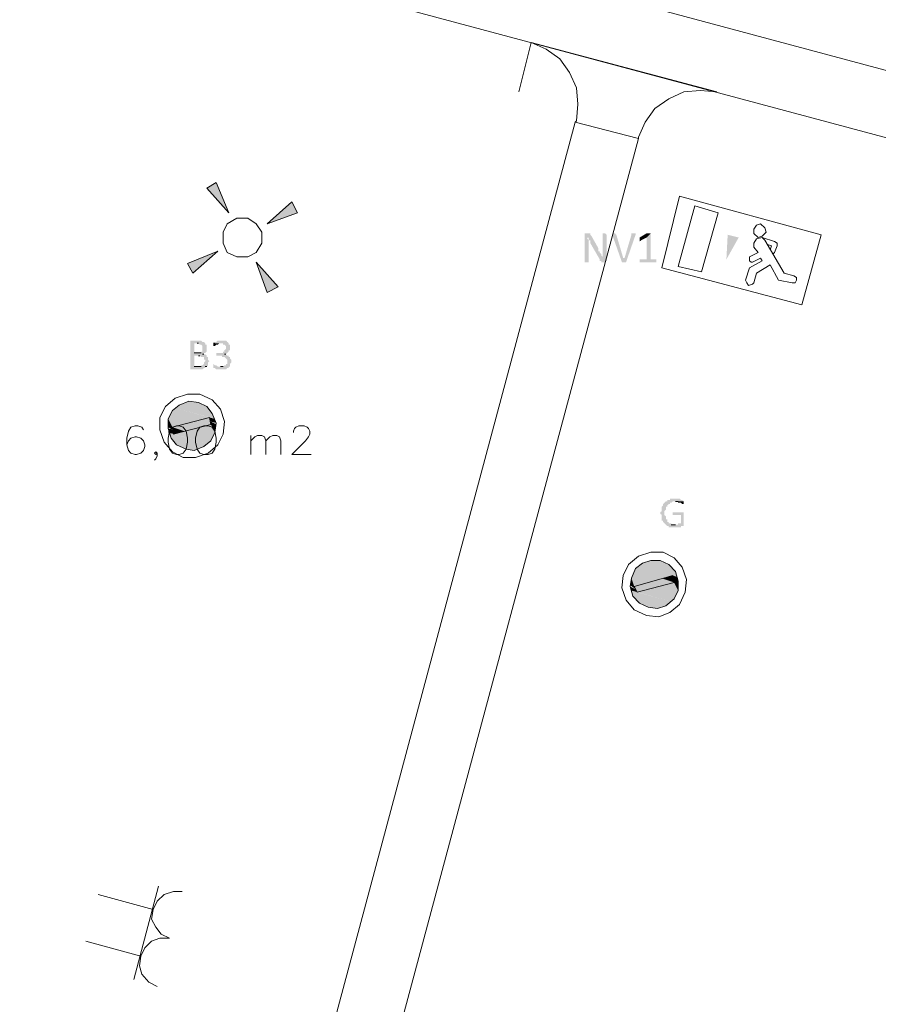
# Model space of a CAD drawing. Header units: millimetres. Extents: x -197899 to 120983, y -4228 to 45370.
# Tile 22 of 200: x -181719 to -179075, y 10992 to 14025. Entities that reach past the tile are written whole.
import ezdxf

# ---------------------------------------------------------------- set-up
doc = ezdxf.new("R2010")
doc.units = ezdxf.units.MM
for name, color, linetype in [('AL63----', 7, 'Continuous'), ('PDF_Geometry', 8, 'Continuous'), ('PDF_Solid Fills', 8, 'Continuous')]:
    doc.layers.add(name, color=color, linetype=linetype)

# ---------------------------------------------------------------- blocks, each defined once
blk = doc.blocks.new('A$C01523A58')
at = {"layer": 'PDF_Solid Fills'}
for color, points in [(1, [(-18969.3, -15646.4), (-18940, -15629.5), (-18901.6, -15722.6)]), (1, [(-18707.3, -15688.8), (-18690.1, -15722.6), (-18783.5, -15756.5)]), (7, [(-17796.9, -15786.1), (-17805.5, -15786.1), (-17805.5, -15790.4), (-17805.5, -15875), (-17792.9, -15875), (-17792.9, -15820), (-17792.9, -15811.5), (-17792.9, -15807.3), (-17792.9, -15807.3), (-17796.9, -15803), (-17796.9, -15798.8), (-17792.9, -15798.8), (-17784.3, -15794.6), (-17784.3, -15794.6), (-17788.3, -15790.4), (-17788.3, -15786.1), (-17792.9, -15786.1)]), (7, [(-17784.3, -15794.6), (-17792.9, -15798.8), (-17792.9, -15807.3), (-17788.3, -15807.3), (-17788.3, -15815.8), (-17788.3, -15815.8), (-17759, -15866.5), (-17750.4, -15858.1), (-17750.4, -15858.1), (-17754.4, -15853.8), (-17754.4, -15849.6), (-17754.4, -15849.6), (-17759, -15845.4), (-17759, -15841.1), (-17763, -15841.1), (-17763, -15836.9), (-17763, -15832.7)]), (7, [(-17746.4, -15786.1), (-17750.4, -15786.1), (-17750.4, -15841.1), (-17750.4, -15849.6), (-17750.4, -15858.1), (-17750.4, -15858.1), (-17759, -15866.5), (-17759, -15870.8), (-17754.4, -15870.8), (-17754.4, -15875), (-17741.8, -15875), (-17741.8, -15870.8), (-17737.8, -15870.8), (-17737.8, -15790.4), (-17741.8, -15786.1), (-17741.8, -15786.1)]), (7, [(-17716.6, -15786.1), (-17720.6, -15786.1), (-17720.6, -15790.4), (-17720.6, -15790.4), (-17690.8, -15875), (-17686.8, -15862.3), (-17708, -15790.4), (-17712, -15786.1), (-17712, -15786.1)]), (7, [(-17653, -15786.1), (-17661.6, -15786.1), (-17661.6, -15790.4), (-17682.8, -15862.3), (-17686.8, -15862.3), (-17690.8, -15875), (-17678.2, -15875), (-17648.9, -15790.4), (-17648.9, -15786.1), (-17648.9, -15786.1)]), (7, [(-17601.9, -15786.1), (-17615.1, -15798.8), (-17615.1, -15866.5), (-17636.3, -15866.5), (-17636.3, -15870.8), (-17636.3, -15875), (-17585.3, -15875), (-17585.3, -15870.8), (-17585.3, -15866.5), (-17601.9, -15866.5)]), (7, [(-17610.5, -15786.1), (-17615.1, -15786.1), (-17636.3, -15798.8), (-17636.3, -15803), (-17636.3, -15807.3), (-17636.3, -15811.5), (-17631.7, -15807.3), (-17615.1, -15798.8), (-17601.9, -15786.1), (-17606.5, -15786.1)]), (1, [(-19011.7, -15908.9), (-19028.9, -15879.3), (-18935.4, -15841.1)]), (1, [(-18749.7, -15951.2), (-18783.5, -15968.1), (-18817.3, -15875)]), (7, [(-18995.1, -16116.3), (-19020.3, -16116.3), (-19020.3, -16120.5), (-19020.3, -16201), (-19020.3, -16205.2), (-18982.5, -16205.2), (-18977.9, -16201), (-18973.9, -16201), (-18973.9, -16196.7), (-18969.3, -16196.7), (-19007.7, -16196.7), (-19007.7, -16162.9), (-18969.3, -16162.9), (-18973.9, -16158.6), (-18982.5, -16158.6), (-18977.9, -16158.6), (-18977.9, -16154.4), (-19007.7, -16154.4), (-19007.7, -16124.8), (-18973.9, -16124.8), (-18977.9, -16120.5), (-18982.5, -16120.5), (-18986.5, -16116.3)]), (7, [(-18973.9, -16124.8), (-18999.1, -16124.8), (-18995.1, -16124.8), (-18990.5, -16129), (-18986.5, -16129), (-18982.5, -16133.2), (-18982.5, -16141.7), (-18982.5, -16150.2), (-18986.5, -16150.2), (-18986.5, -16154.4), (-19007.7, -16154.4), (-18973.9, -16154.4), (-18969.3, -16150.2), (-18969.3, -16146), (-18969.3, -16137.5), (-18969.3, -16133.2), (-18969.3, -16129), (-18973.9, -16129)]), (7, [(-18922.8, -16116.3), (-18935.4, -16116.3), (-18940, -16120.5), (-18944, -16120.5), (-18944, -16124.8), (-18948.6, -16124.8), (-18918.8, -16124.8), (-18918.8, -16129), (-18914.8, -16129), (-18910.2, -16133.2), (-18910.2, -16137.5), (-18910.2, -16141.7), (-18910.2, -16141.7), (-18914.8, -16146), (-18914.8, -16150.2), (-18918.8, -16150.2), (-18918.8, -16154.4), (-18940, -16154.4), (-18940, -16158.6), (-18940, -16162.9), (-18922.8, -16162.9), (-18922.8, -16167.1), (-18914.8, -16167.1), (-18910.2, -16171.3), (-18910.2, -16171.3), (-18906.2, -16175.6), (-18906.2, -16179.8), (-18906.2, -16184), (-18906.2, -16188.3), (-18910.2, -16188.3), (-18910.2, -16192.5), (-18914.8, -16192.5), (-18918.8, -16196.7), (-18927.4, -16196.7), (-18897.6, -16196.7), (-18897.6, -16192.5), (-18897.6, -16188.3), (-18893.6, -16184), (-18893.6, -16175.6), (-18893.6, -16175.6), (-18897.6, -16171.3), (-18897.6, -16167.1), (-18901.6, -16167.1), (-18901.6, -16162.9), (-18906.2, -16162.9), (-18910.2, -16158.6), (-18914.8, -16158.6), (-18910.2, -16158.6), (-18906.2, -16154.4), (-18906.2, -16154.4), (-18901.6, -16150.2), (-18901.6, -16146), (-18897.6, -16146), (-18897.6, -16141.7), (-18897.6, -16137.5), (-18897.6, -16129), (-18901.6, -16129), (-18901.6, -16124.8), (-18901.6, -16124.8), (-18906.2, -16120.5), (-18906.2, -16120.5), (-18910.2, -16116.3), (-18918.8, -16116.3)]), (7, [(-18948.6, -16124.8), (-18948.6, -16129), (-18948.6, -16133.2), (-18944, -16133.2), (-18940, -16129), (-18935.4, -16129), (-18931.4, -16124.8), (-18927.4, -16124.8)]), (7, [(-18969.3, -16162.9), (-18995.1, -16162.9), (-18990.5, -16162.9), (-18986.5, -16167.1), (-18977.9, -16167.1), (-18977.9, -16175.6), (-18973.9, -16175.6), (-18973.9, -16179.8), (-18973.9, -16179.8), (-18977.9, -16184), (-18977.9, -16188.3), (-18977.9, -16188.3), (-18982.5, -16192.5), (-18986.5, -16192.5), (-18986.5, -16196.7), (-19007.7, -16196.7), (-18969.3, -16196.7), (-18965.3, -16192.5), (-18965.3, -16188.3), (-18965.3, -16184), (-18965.3, -16184), (-18961.2, -16179.8), (-18961.2, -16179.8), (-18965.3, -16175.6), (-18965.3, -16171.3), (-18965.3, -16167.1), (-18969.3, -16167.1)]), (7, [(-18948.6, -16188.3), (-18948.6, -16192.5), (-18948.6, -16196.7), (-18948.6, -16201), (-18944, -16201), (-18940, -16205.2), (-18910.2, -16205.2), (-18906.2, -16201), (-18901.6, -16201), (-18901.6, -16196.7), (-18935.4, -16196.7), (-18940, -16192.5), (-18944, -16192.5)]), (1, [(-19054.1, -16315.3), (-19066.7, -16323.8), (-18944, -16357.6)]), (1, [(-19024.9, -16302.6), (-19054.1, -16315.3), (-18952.6, -16340.7)]), (1, [(-19054.1, -16315.3), (-18952.6, -16340.7), (-18944, -16357.6)]), (1, [(-18995.1, -16306.8), (-19024.9, -16302.6), (-18969.3, -16319.5)]), (1, [(-19024.9, -16302.6), (-18969.3, -16319.5), (-18952.6, -16340.7)]), (1, [(-19075.3, -16332.2), (-19087.9, -16357.6), (-19032.9, -16374.5)]), (1, [(-19066.7, -16323.8), (-19075.3, -16332.2), (-18977.9, -16357.6)]), (1, [(-19075.3, -16332.2), (-18977.9, -16357.6), (-19032.9, -16374.5)]), (1, [(-19066.7, -16323.8), (-18961.2, -16353.3), (-18977.9, -16357.6)]), (1, [(-19087.9, -16357.6), (-19087.9, -16383), (-19075.3, -16383)]), (1, [(-19087.9, -16357.6), (-19032.9, -16374.5), (-19075.3, -16383)]), (51, [(-18995.1, -16361.8), (-19075.3, -16383), (-19037.5, -16395.7)]), (51, [(-18995.1, -16361.8), (-18956.7, -16374.5), (-19037.5, -16395.7)]), (51, [(-18961.2, -16353.3), (-18995.1, -16361.8), (-18956.7, -16374.5)]), (1, [(-18956.7, -16374.5), (-18995.1, -16383), (-18944, -16399.9)]), (1, [(-18961.2, -16353.3), (-18956.7, -16366.1), (-18940, -16370.3)]), (1, [(-18961.2, -16353.3), (-18944, -16357.6), (-18940, -16370.3)]), (1, [(-18956.7, -16366.1), (-18956.7, -16374.5), (-18940, -16374.5)]), (1, [(-18956.7, -16374.5), (-18940, -16374.5), (-18944, -16399.9)]), (1, [(-19087.9, -16383), (-19075.3, -16383), (-19075.3, -16391.5)]), (1, [(-19087.9, -16387.2), (-19087.9, -16399.9), (-19071.3, -16404.2)]), (1, [(-19087.9, -16387.2), (-19075.3, -16391.5), (-19071.3, -16404.2)]), (1, [(-19087.9, -16399.9), (-19079.3, -16416.9), (-18977.9, -16442.3)]), (1, [(-19087.9, -16399.9), (-18965.3, -16433.8), (-18977.9, -16442.3)]), (51, [(-19075.3, -16383), (-19037.5, -16395.7), (-19071.3, -16404.2)]), (1, [(-19050.1, -16399.9), (-19071.3, -16404.2), (-18965.3, -16433.8)]), (1, [(-18995.1, -16383), (-19050.1, -16399.9), (-18956.7, -16425.3)]), (1, [(-19050.1, -16399.9), (-18956.7, -16425.3), (-18965.3, -16433.8)]), (1, [(-18995.1, -16383), (-18944, -16399.9), (-18956.7, -16425.3)]), (1, [(-19079.3, -16416.9), (-19062.7, -16438), (-19007.7, -16455)]), (1, [(-19079.3, -16416.9), (-18977.9, -16442.3), (-19007.7, -16455)]), (1, [(-19062.7, -16438), (-19007.7, -16455), (-19032.9, -16450.7)]), (7, [(-17526.3, -16603.1), (-17542.9, -16603.1), (-17542.9, -16607.4), (-17551.5, -16607.4), (-17551.5, -16611.6), (-17555.5, -16611.6), (-17560.1, -16615.9), (-17560.1, -16615.9), (-17564.1, -16620), (-17564.1, -16624.3), (-17568.1, -16628.5), (-17568.1, -16632.8), (-17568.1, -16641.3), (-17568.1, -16641.3), (-17572.7, -16645.4), (-17572.7, -16649.7), (-17572.7, -16649.7), (-17568.1, -16653.9), (-17568.1, -16658.2), (-17568.1, -16662.4), (-17568.1, -16670.9), (-17564.1, -16670.9), (-17564.1, -16675.1), (-17564.1, -16675.1), (-17560.1, -16679.3), (-17560.1, -16679.3), (-17555.5, -16683.6), (-17526.3, -16683.6), (-17538.9, -16683.6), (-17538.9, -16679.3), (-17546.9, -16679.3), (-17546.9, -16675.1), (-17551.5, -16675.1), (-17551.5, -16670.9), (-17551.5, -16666.6), (-17555.5, -16666.6), (-17555.5, -16662.4), (-17555.5, -16658.2), (-17555.5, -16658.2), (-17560.1, -16653.9), (-17560.1, -16649.7), (-17560.1, -16645.4), (-17560.1, -16641.3), (-17555.5, -16637), (-17555.5, -16632.8), (-17555.5, -16628.5), (-17551.5, -16628.5), (-17551.5, -16624.3), (-17551.5, -16624.3), (-17546.9, -16620), (-17542.9, -16620), (-17542.9, -16615.9), (-17538.9, -16615.9), (-17534.3, -16611.6), (-17500.5, -16611.6), (-17505.1, -16607.4), (-17509.1, -16607.4), (-17513.1, -16603.1), (-17521.7, -16603.1)]), (7, [(-17500.5, -16611.6), (-17526.3, -16611.6), (-17517.7, -16611.6), (-17517.7, -16615.9), (-17509.1, -16615.9), (-17505.1, -16620), (-17500.5, -16620), (-17500.5, -16615.9), (-17500.5, -16615.9)]), (7, [(-17505.1, -16645.4), (-17534.3, -16645.4), (-17534.3, -16649.7), (-17534.3, -16653.9), (-17509.1, -16653.9), (-17509.1, -16679.3), (-17517.7, -16679.3), (-17517.7, -16683.6), (-17555.5, -16683.6), (-17551.5, -16687.8), (-17546.9, -16687.8), (-17546.9, -16692), (-17509.1, -16692), (-17509.1, -16687.8), (-17500.5, -16687.8), (-17500.5, -16683.6), (-17500.5, -16645.4), (-17500.5, -16645.4)]), (1, [(-17627.7, -16802.1), (-17640.3, -16814.8), (-17521.7, -16844.4)]), (1, [(-17601.9, -16793.6), (-17627.7, -16802.1), (-17526.3, -16827.5)]), (1, [(-17627.7, -16802.1), (-17526.3, -16827.5), (-17521.7, -16844.4)]), (1, [(-17572.7, -16793.6), (-17601.9, -16793.6), (-17546.9, -16806.4)]), (1, [(-17601.9, -16793.6), (-17546.9, -16806.4), (-17526.3, -16827.5)]), (1, [(-17648.9, -16819), (-17661.6, -16848.7), (-17610.5, -16861.3)]), (1, [(-17640.3, -16814.8), (-17648.9, -16819), (-17555.5, -16844.4)]), (1, [(-17648.9, -16819), (-17555.5, -16844.4), (-17610.5, -16861.3)]), (1, [(-17640.3, -16814.8), (-17534.3, -16840.2), (-17555.5, -16844.4)]), (1, [(-17661.6, -16848.7), (-17665.6, -16869.8), (-17653, -16874.1)]), (1, [(-17661.6, -16848.7), (-17610.5, -16861.3), (-17653, -16874.1)]), (51, [(-17568.1, -16848.7), (-17653, -16874.1), (-17615.1, -16882.6)]), (51, [(-17568.1, -16848.7), (-17530.3, -16861.3), (-17615.1, -16882.6)]), (1, [(-17530.3, -16861.3), (-17572.7, -16869.8), (-17517.7, -16886.7)]), (51, [(-17534.3, -16840.2), (-17568.1, -16848.7), (-17530.3, -16861.3)]), (1, [(-17534.3, -16840.2), (-17534.3, -16852.9), (-17517.7, -16857.2)]), (1, [(-17534.3, -16840.2), (-17521.7, -16844.4), (-17517.7, -16857.2)]), (1, [(-17534.3, -16852.9), (-17530.3, -16861.3), (-17517.7, -16865.6)]), (1, [(-17534.3, -16852.9), (-17517.7, -16857.2), (-17517.7, -16865.6)]), (1, [(-17530.3, -16861.3), (-17517.7, -16865.6), (-17517.7, -16886.7)]), (1, [(-17665.6, -16869.8), (-17653, -16874.1), (-17648.9, -16882.6)]), (1, [(-17665.6, -16874.1), (-17661.6, -16886.7), (-17644.4, -16891)]), (1, [(-17665.6, -16874.1), (-17648.9, -16882.6), (-17644.4, -16891)]), (1, [(-17661.6, -16886.7), (-17657, -16903.7), (-17555.5, -16933.4)]), (1, [(-17661.6, -16886.7), (-17538.9, -16920.6), (-17555.5, -16933.4)]), (51, [(-17653, -16874.1), (-17615.1, -16882.6), (-17644.4, -16891)]), (1, [(-17627.7, -16886.7), (-17644.4, -16891), (-17538.9, -16920.6)]), (1, [(-17572.7, -16869.8), (-17627.7, -16886.7), (-17530.3, -16912.2)]), (1, [(-17627.7, -16886.7), (-17530.3, -16912.2), (-17538.9, -16920.6)]), (1, [(-17572.7, -16869.8), (-17517.7, -16886.7), (-17530.3, -16912.2)]), (1, [(-17657, -16903.7), (-17636.3, -16924.9), (-17581.3, -16941.8)]), (1, [(-17657, -16903.7), (-17555.5, -16933.4), (-17581.3, -16941.8)]), (1, [(-17636.3, -16924.9), (-17581.3, -16941.8), (-17610.5, -16937.6)])]:
    blk.add_hatch(color=color, dxfattribs=at).paths.add_polyline_path(points)
at = {"layer": 'PDF_Solid Fills', "true_color": 0x00dd00}
blk.add_hatch(color=92, dxfattribs=at).paths.add_polyline_path([(-17369.2, -15866.5), (-17365.2, -15790.4), (-17331.3, -15798.8)])
at = {"layer": 'PDF_Geometry', "color": 200, "lineweight": 18}
for points in [[(-7505.7, -18000.2), (-22652.7, -13944.6), (-22597.7, -13749.9)], [(-22597.7, -13749.9), (-7454.9, -17809.6)], [(-17970.6, -15197.7), (-17399, -15350.1)], [(-17830.7, -15439), (-17826.7, -15388.2), (-17830.7, -15337.4), (-17851.9, -15290.8), (-17881.7, -15248.5), (-17924.1, -15218.8), (-17970.6, -15197.7)], [(-17399, -15350.1), (-17450, -15345.8), (-17500.5, -15350.1), (-17546.9, -15371.3), (-17589.3, -15400.9), (-17619.1, -15443.2), (-17640.3, -15489.8)], [(-17835.3, -15443.2), (-17830.7, -15439)], [(-20472.5, -25294.2), (-17835.3, -15443.2)], [(-17640.3, -15494), (-17835.3, -15443.2)], [(-17835.3, -15443.2), (-17640.3, -15494), (-17640.3, -15489.8)], [(-17640.3, -15494), (-20282.1, -25345), (-20472.5, -25294.2)]]:
    blk.add_lwpolyline(points, dxfattribs=at)
at = {"layer": 'PDF_Geometry', "color": 7, "lineweight": 18, "true_color": 0xeeeeee}
for points in [[(-18008.4, -15350.1), (-17970.6, -15197.7)], [(-19164.2, -16391.5), (-19168.8, -16383), (-19181.4, -16378.7), (-19189.4, -16378.7), (-19202.6, -16383), (-19210.6, -16395.7), (-19215.2, -16416.9), (-19215.2, -16438), (-19210.6, -16455), (-19202.6, -16463.4), (-19189.4, -16467.7), (-19185.4, -16467.7), (-19172.8, -16463.4), (-19164.2, -16455), (-19160.2, -16442.3), (-19160.2, -16438), (-19164.2, -16425.3), (-19172.8, -16416.9), (-19185.4, -16412.6), (-19189.4, -16412.6), (-19202.6, -16416.9), (-19210.6, -16425.3), (-19215.2, -16438)], [(-19062.7, -16378.7), (-19075.3, -16383), (-19083.9, -16395.7), (-19087.9, -16416.9), (-19087.9, -16429.6), (-19083.9, -16450.7), (-19075.3, -16463.4), (-19062.7, -16467.7), (-19054.1, -16467.7), (-19041.5, -16463.4), (-19032.9, -16450.7), (-19028.9, -16429.6), (-19028.9, -16416.9), (-19032.9, -16395.7), (-19041.5, -16383), (-19054.1, -16378.7), (-19062.7, -16378.7)], [(-18977.9, -16378.7), (-18990.5, -16383), (-18999.1, -16395.7), (-19003.7, -16416.9), (-19003.7, -16429.6), (-18999.1, -16450.7), (-18990.5, -16463.4), (-18977.9, -16467.7), (-18965.3, -16467.7), (-18952.6, -16463.4), (-18944, -16450.7), (-18940, -16429.6), (-18940, -16416.9), (-18944, -16395.7), (-18952.6, -16383), (-18965.3, -16378.7), (-18977.9, -16378.7)], [(-18702.7, -16399.9), (-18702.7, -16395.7), (-18698.7, -16387.2), (-18694.7, -16383), (-18686.1, -16378.7), (-18668.9, -16378.7), (-18660.3, -16383), (-18656.2, -16387.2), (-18652.2, -16395.7), (-18652.2, -16404.2), (-18656.2, -16412.6), (-18664.8, -16425.3), (-18707.3, -16467.7), (-18647.6, -16467.7)], [(-18834, -16467.7), (-18834, -16408.4)], [(-18834, -16425.3), (-18821.4, -16412.6), (-18812.8, -16408.4), (-18800.1, -16408.4), (-18791.5, -16412.6), (-18787.5, -16425.3), (-18787.5, -16467.7)], [(-18787.5, -16425.3), (-18774.9, -16412.6), (-18766.3, -16408.4), (-18753.7, -16408.4), (-18745.1, -16412.6), (-18741.1, -16425.3), (-18741.1, -16467.7)], [(-19121.8, -16463.4), (-19126.4, -16467.7), (-19130.4, -16463.4), (-19126.4, -16459.2), (-19121.8, -16463.4), (-19121.8, -16471.9), (-19126.4, -16480.4), (-19130.4, -16484.6)]]:
    blk.add_lwpolyline(points, dxfattribs=at)
at = {"layer": 'PDF_Geometry', "color": 1, "lineweight": 18}
for points in [[(-18901.6, -15722.6), (-18940, -15629.5), (-18969.3, -15646.4), (-18901.6, -15722.6)], [(-18783.5, -15756.5), (-18690.1, -15722.6), (-18707.3, -15688.8), (-18783.5, -15756.5)], [(-18800.1, -15815.8), (-18800.1, -15781.9), (-18817.3, -15756.5), (-18842.6, -15739.5), (-18876.4, -15739.5), (-18906.2, -15756.5), (-18918.8, -15781.9), (-18918.8, -15815.8), (-18906.2, -15845.4), (-18876.4, -15858.1), (-18842.6, -15858.1), (-18817.3, -15845.4), (-18800.1, -15815.8)], [(-18935.4, -15841.1), (-19028.9, -15879.3), (-19011.7, -15908.9), (-18935.4, -15841.1)], [(-18817.3, -15875), (-18783.5, -15968.1), (-18749.7, -15951.2), (-18817.3, -15875)], [(-19117.8, -17796.9), (-19194, -18084.8)], [(-19304.1, -17822.4), (-19134.4, -17868.9)], [(-19045.5, -17813.9), (-19071.3, -17813.9), (-19100.6, -17822.4), (-19121.8, -17843.5), (-19134.4, -17868.9), (-19139, -17898.5), (-19126.4, -17923.9), (-19109.2, -17945.1), (-19083.9, -17957.8)], [(-19341.9, -17966.3), (-19172.8, -18012.8)], [(-19083.9, -17957.8), (-19113.7, -17957.8), (-19139, -17966.3), (-19160.2, -17987.4), (-19172.8, -18012.8), (-19176.8, -18042.5), (-19168.8, -18067.9), (-19147.6, -18093.3), (-19121.8, -18106)]]:
    blk.add_lwpolyline(points, dxfattribs=at)
at = {"layer": 'PDF_Geometry', "color": 92, "lineweight": 18, "true_color": 0x00dd00}
for points in [[(-17513.1, -15671.8), (-17568.1, -15891.9)], [(-17513.1, -15671.8), (-17077.4, -15790.4), (-17136.4, -16006.3)], [(-17445.4, -15904.7), (-17517.7, -15887.7), (-17466.6, -15701.4)], [(-17395, -15722.6), (-17466.6, -15701.4)], [(-17395, -15722.6), (-17445.4, -15904.7)], [(-17284.9, -15773.4), (-17284.9, -15786.1), (-17271.7, -15798.8), (-17259.1, -15794.6), (-17246.5, -15781.9), (-17251.1, -15769.2), (-17263.7, -15756.5), (-17276.3, -15760.7), (-17284.9, -15773.4)], [(-17251.1, -15807.3), (-17259.1, -15798.8), (-17276.3, -15803), (-17284.9, -15815.8), (-17284.9, -15828.4)], [(-17259.1, -15798.8), (-17221.3, -15811.5)], [(-17284.9, -15828.4), (-17271.7, -15845.4)], [(-17251.1, -15807.3), (-17191.5, -15908.9)], [(-17242.5, -15820), (-17229.9, -15824.2)], [(-17233.9, -15836.9), (-17229.9, -15824.2)], [(-17212.7, -15824.2), (-17212.7, -15815.8), (-17221.3, -15811.5)], [(-17221.3, -15845.4), (-17212.7, -15824.2)], [(-17297.5, -15858.1), (-17271.7, -15845.4)], [(-17297.5, -15858.1), (-17297.5, -15870.8), (-17292.9, -15875), (-17288.9, -15875)], [(-17288.9, -15875), (-17263.7, -15862.3)], [(-17263.7, -15862.3), (-17259.1, -15870.8)], [(-17225.3, -15849.6), (-17221.3, -15845.4)], [(-17136.4, -16006.3), (-17568.1, -15891.9)], [(-17297.5, -15891.9), (-17310.1, -15930.1)], [(-17259.1, -15870.8), (-17297.5, -15891.9)], [(-17276.3, -15908.9), (-17233.9, -15883.5)], [(-17233.9, -15883.5), (-17208.7, -15930.1)], [(-17276.3, -15908.9), (-17284.9, -15938.5)], [(-17191.5, -15908.9), (-17161.6, -15917.3)], [(-17166.2, -15938.5), (-17157.6, -15938.5), (-17153.6, -15930.1), (-17153.6, -15921.6), (-17161.6, -15917.3)], [(-17310.1, -15930.1), (-17306.1, -15938.5), (-17301.5, -15947), (-17288.9, -15942.7), (-17284.9, -15938.5)], [(-17208.7, -15930.1), (-17166.2, -15938.5)]]:
    blk.add_lwpolyline(points, dxfattribs=at)
at = {"layer": 'PDF_Geometry', "color": 7, "lineweight": 0}
for points in [[(-18999.1, -16124.8), (-18995.1, -16124.8)], [(-18944, -16124.8), (-18948.6, -16124.8)], [(-18986.5, -16154.4), (-19007.7, -16154.4)], [(-18995.1, -16162.9), (-18990.5, -16162.9)], [(-18982.5, -16158.6), (-18977.9, -16158.6)], [(-18914.8, -16158.6), (-18910.2, -16158.6)], [(-18986.5, -16196.7), (-19007.7, -16196.7)], [(-18973.9, -16196.7), (-18969.3, -16196.7)], [(-18918.8, -16196.7), (-18927.4, -16196.7)], [(-17526.3, -16611.6), (-17517.7, -16611.6)], [(-17526.3, -16683.6), (-17538.9, -16683.6)]]:
    blk.add_lwpolyline(points, dxfattribs=at)
at = {"layer": 'PDF_Geometry', "color": 7, "lineweight": 13}
for points in [[(-18918.8, -16404.2), (-18914.8, -16366.1), (-18927.4, -16328), (-18952.6, -16298.4), (-18990.5, -16281.4), (-19028.9, -16281.4), (-19066.7, -16294.1), (-19096.5, -16319.5), (-19113.7, -16353.3), (-19113.7, -16391.5), (-19100.6, -16429.6), (-19075.3, -16459.2), (-19041.5, -16476.1), (-19003.7, -16476.1), (-18965.3, -16463.4), (-18935.4, -16438), (-18918.8, -16404.2)], [(-18944, -16399.9), (-18940, -16370.3), (-18952.6, -16340.7), (-18969.3, -16319.5), (-18995.1, -16306.8), (-19024.9, -16302.6), (-19054.1, -16315.3), (-19075.3, -16332.2), (-19087.9, -16357.6), (-19087.9, -16387.2), (-19079.3, -16416.9), (-19062.7, -16438), (-19032.9, -16450.7), (-19007.7, -16455), (-18977.9, -16442.3), (-18956.7, -16425.3), (-18944, -16399.9)], [(-18961.2, -16353.3), (-19075.3, -16383), (-19071.3, -16404.2)], [(-19071.3, -16404.2), (-18956.7, -16374.5)], [(-18956.7, -16374.5), (-18961.2, -16353.3)], [(-17496.5, -16891), (-17491.9, -16852.9), (-17505.1, -16814.8), (-17530.3, -16785.2), (-17564.1, -16768.2), (-17601.9, -16768.2), (-17640.3, -16781), (-17670.2, -16806.4), (-17686.8, -16840.2), (-17690.8, -16878.3), (-17678.2, -16916.4), (-17653, -16946), (-17615.1, -16963), (-17576.7, -16967.2), (-17542.9, -16954.5), (-17513.1, -16929.1), (-17496.5, -16891)], [(-17517.7, -16886.7), (-17517.7, -16857.2), (-17526.3, -16827.5), (-17546.9, -16806.4), (-17572.7, -16793.6), (-17601.9, -16793.6), (-17627.7, -16802.1), (-17648.9, -16819), (-17661.6, -16848.7), (-17665.6, -16874.1), (-17657, -16903.7), (-17636.3, -16924.9), (-17610.5, -16937.6), (-17581.3, -16941.8), (-17555.5, -16933.4), (-17530.3, -16912.2), (-17517.7, -16886.7)], [(-17534.3, -16840.2), (-17653, -16874.1), (-17644.4, -16891)], [(-17644.4, -16891), (-17530.3, -16861.3)], [(-17530.3, -16861.3), (-17534.3, -16840.2)]]:
    blk.add_lwpolyline(points, dxfattribs=at)

msp = doc.modelspace()

# ---------------------------------------------------------------- block references
at = {"layer": 'AL63----'}
msp.add_blockref('A$C01523A58', (-162173.6, 29153.2), dxfattribs=at)

doc.saveas('drawing.dxf')
